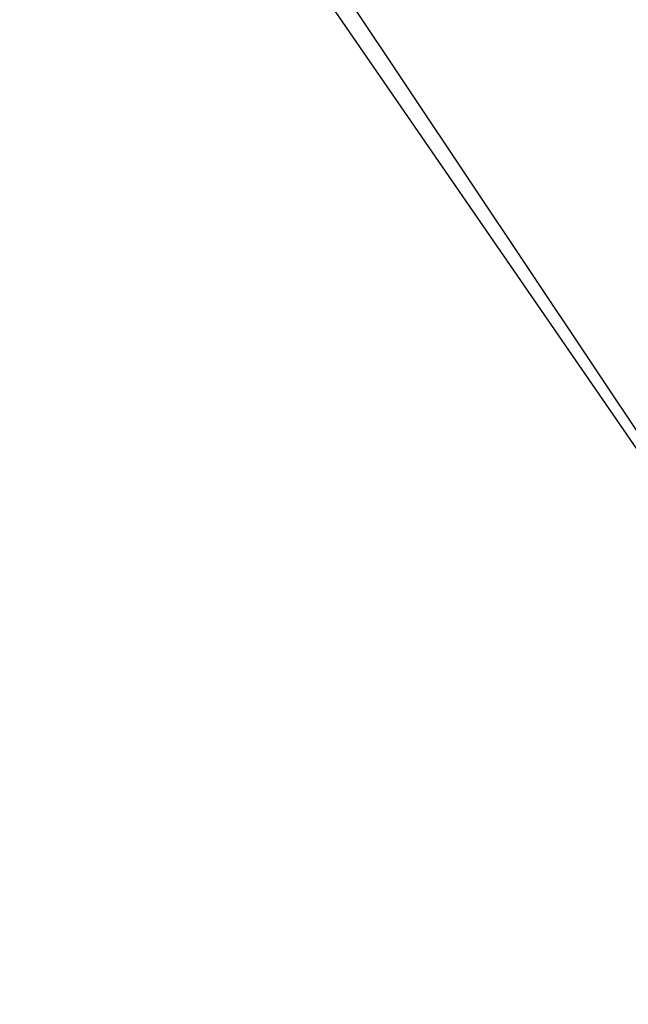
# Model space of a CAD drawing. Header units: centimetres. Extents: x -8 to 30, y -20 to 231.
# Tile 65 of 256: x -4.0423 to -4.0112, y -11.8177 to -11.7674. Entities that reach past the tile are written whole.
import ezdxf

# ---------------------------------------------------------------- set-up
doc = ezdxf.new("R2010")
doc.units = ezdxf.units.CM
doc.layers.add('386', color=7, linetype='Continuous', true_color=0xc6e157)

msp = doc.modelspace()

# ---------------------------------------------------------------- meshes
at = {"layer": '386', "color": 254, "true_color": 0xcad1ee}
mesh = msp.add_polyface(dxfattribs=at)
corners = [(-4.340553, -11.195156, 39.669266), (-4.344363, -11.188026, 39.712151), (-4.358982, -11.207948, 39.696884), (-4.939288, -10.193003, 42.424973), (-3.874148, -11.728036, 42.452888), (-3.880524, -11.732915, 42.424973), (-4.951144, -10.200294, 42.562256), (-3.907048, -11.753217, 42.58625), (-3.891577, -11.741374, 42.562256), (-4.90229, -10.170249, 17.510834), (-3.830559, -11.694677, 17.534821), (-3.846032, -11.706517, 17.510834), (-4.961283, -10.206531, 17.523926), (-3.915811, -11.759921, 17.518578), (-3.901031, -11.74861, 17.523926), (-5.034837, -10.251769, 42.332687), (-3.947432, -11.784122, 42.340714), (-3.969603, -11.80109, 42.332687), (-4.907456, -10.173427, 17.804031), (-3.850848, -11.710204, 17.616905), (-3.850848, -11.710204, 17.804031), (-5.011054, -10.237142, 42.619652), (-3.969603, -11.80109, 42.627678), (-3.947432, -11.784122, 42.619652), (-4.908878, -10.1743, 17.598709), (-3.856423, -11.71447, 17.580093), (-3.852174, -11.711219, 17.598709), (-4.98817, -10.223065, 42.354637), (-3.907048, -11.753217, 42.374115), (-3.926095, -11.767792, 42.354637), (-4.308966, -11.173226, 39.580048), (-4.32871, -11.189981, 39.623985), (-4.342407, -11.196442, 39.601143), (-4.93245, -10.188798, 42.507477), (-3.880524, -11.732915, 42.5354), (-3.874148, -11.728036, 42.507477), (-4.932405, -10.188771, 17.546188), (-3.886806, -11.737722, 17.533203), (-3.874108, -11.728004, 17.546188), (-4.945606, -10.19689, 17.477432), (-3.865079, -11.721095, 17.491356), (-3.886415, -11.737424, 17.477432), (-4.35498, -11.20822, 39.649963), (-4.31787, -11.179407, 39.646828), (-4.328914, -11.177302, 39.689003), (-4.342816, -11.17001, 39.747986), (-4.355399, -11.195688, 39.738091), (-4.96774, -10.210501, 42.374115), (-3.891577, -11.741374, 42.398102), (-4.96774, -10.210501, 42.58625), (-3.926095, -11.767792, 42.605736), (-4.92272, -10.182814, 17.491356), (-4.951144, -10.200294, 42.398102), (-4.939288, -10.193003, 42.5354), (-4.885695, -10.160042, 17.534821), (-3.819506, -11.686218, 17.561684), (-5.011054, -10.237142, 42.340714), (-4.98817, -10.223065, 42.605736), (-4.921342, -10.181966, 17.562187), (-3.863793, -11.720112, 17.562187), (-4.930318, -10.187485, 42.480179), (-3.87216, -11.726515, 42.480179), (-3.87216, -11.726515, 42.480179), (-5.058086, -10.266068, 42.330177), (-3.991278, -11.817678, 42.330177), (-5.034837, -10.251769, 42.627678), (-3.991278, -11.817678, 42.63018), (-4.321985, -11.172491, 39.554092), (-4.359536, -11.198559, 39.577774), (-4.969387, -10.211515, 17.469398), (-3.908587, -11.754392, 17.469398), (-4.299283, -11.169553, 39.605423), (-4.348, -11.173608, 39.769928), (-4.913438, -10.177104, 17.580093), (-4.946025, -10.197147, 17.533203), (-3.850848, -11.710204, 17.616905)]
mesh.append_faces([[corners[k] for k in face] for face in [(0, 1, 2), (3, 4, 5), (6, 7, 8), (9, 10, 11), (12, 13, 14), (15, 16, 17), (18, 19, 20), (21, 22, 23), (24, 25, 26), (27, 28, 29), (30, 31, 32), (33, 34, 35), (36, 37, 38), (39, 40, 41), (42, 32, 31), (43, 44, 0), (1, 45, 46), (47, 48, 28), (49, 50, 7), (51, 11, 40), (52, 5, 48), (53, 8, 34), (54, 55, 10), (56, 29, 16), (57, 23, 50), (58, 38, 59), (4, 60, 61), (62, 33, 35), (63, 17, 64), (65, 66, 22), (67, 32, 68), (32, 67, 30), (69, 41, 70), (1, 0, 44), (2, 42, 0), (31, 0, 42), (71, 43, 31), (0, 31, 43), (72, 46, 45), (73, 59, 25), (74, 14, 37), (26, 75, 24)]], dxfattribs={"color": 254})

doc.saveas('drawing.dxf')
